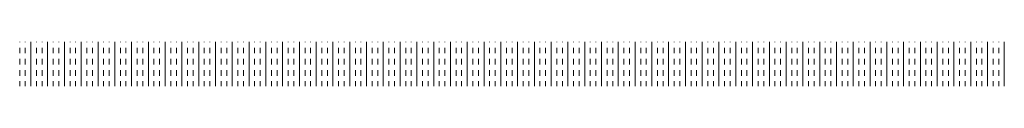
# Model space of a CAD drawing. Header units: millimetres. Extents: x -750 to 72845, y -24282 to 18874.
# Tile 151 of 154: x 70501 to 71061, y 15304 to 15329. Entities that reach past the tile are written whole.
import ezdxf

# ---------------------------------------------------------------- set-up
doc = ezdxf.new("R2010")
doc.units = ezdxf.units.MM
doc.header["$MEASUREMENT"] = 0
doc.layers.add('IRISH HOUSE_HYD AIRPORT_DRAINAGE LAYOUT 1$0$GREY SCALE', color=8, linetype='Continuous')
doc.layers.add('IRISH HOUSE_HYD AIRPORT_DRAINAGE LAYOUT 1$0$GREYSCALE', color=8, linetype='Continuous', lineweight=0)
doc.layers.add('M-MEP-ELPR-EQUIP', color=6, linetype='Continuous', lineweight=20)

# ---------------------------------------------------------------- blocks, each defined once
blk = doc.blocks.new('IRISH HOUSE_HYD AIRPORT_DRAINAGE LAYOUT 1$0$FLOOR PLAN')
at = {"layer": 'IRISH HOUSE_HYD AIRPORT_DRAINAGE LAYOUT 1$0$GREYSCALE', "color": 8, "lineweight": 0}
for p, q in [((20501.25, 15328.58), (20501.25, 15328.67)), ((20504.43, 15328.58), (20504.43, 15328.67)), ((20507.61, 15303.61), (20507.61, 15328.67)), ((20510.8, 15328.58), (20510.8, 15328.67)), ((20513.98, 15328.58), (20513.98, 15328.67)), ((20517.16, 15303.61), (20517.16, 15328.67)), ((20520.35, 15328.58), (20520.35, 15328.67)), ((20523.53, 15328.58), (20523.53, 15328.67)), ((20526.71, 15303.61), (20526.71, 15328.67)), ((20529.89, 15328.58), (20529.89, 15328.67)), ((20533.08, 15328.58), (20533.08, 15328.67)), ((20536.26, 15303.61), (20536.26, 15328.67)), ((20539.44, 15328.58), (20539.44, 15328.67)), ((20542.62, 15328.58), (20542.62, 15328.67)), ((20545.81, 15303.61), (20545.81, 15328.67)), ((20548.99, 15328.58), (20548.99, 15328.67)), ((20552.17, 15328.58), (20552.17, 15328.67)), ((20555.36, 15303.61), (20555.36, 15328.67)), ((20558.54, 15328.58), (20558.54, 15328.67)), ((20561.72, 15328.58), (20561.72, 15328.67)), ((20564.9, 15303.61), (20564.9, 15328.67)), ((20568.09, 15328.58), (20568.09, 15328.67)), ((20571.27, 15328.58), (20571.27, 15328.67)), ((20574.45, 15303.61), (20574.45, 15328.67)), ((20577.63, 15328.58), (20577.63, 15328.67)), ((20580.82, 15328.58), (20580.82, 15328.67)), ((20584, 15303.61), (20584, 15328.67)), ((20587.18, 15328.58), (20587.18, 15328.67)), ((20590.37, 15328.58), (20590.37, 15328.67)), ((20593.55, 15303.61), (20593.55, 15328.67)), ((20596.73, 15328.58), (20596.73, 15328.67)), ((20599.91, 15328.58), (20599.91, 15328.67)), ((20603.1, 15303.61), (20603.1, 15328.67)), ((20606.28, 15328.58), (20606.28, 15328.67)), ((20609.46, 15328.58), (20609.46, 15328.67)), ((20612.64, 15303.61), (20612.64, 15328.67)), ((20615.83, 15328.58), (20615.83, 15328.67)), ((20619.01, 15328.58), (20619.01, 15328.67)), ((20622.19, 15303.61), (20622.19, 15328.67)), ((20625.37, 15328.58), (20625.37, 15328.67)), ((20628.56, 15328.58), (20628.56, 15328.67)), ((20631.74, 15303.61), (20631.74, 15328.67)), ((20634.92, 15328.58), (20634.92, 15328.67)), ((20638.11, 15328.58), (20638.11, 15328.67)), ((20641.29, 15303.61), (20641.29, 15328.67)), ((20644.47, 15328.58), (20644.47, 15328.67)), ((20647.65, 15328.58), (20647.65, 15328.67)), ((20650.84, 15303.61), (20650.84, 15328.67)), ((20654.02, 15328.58), (20654.02, 15328.67)), ((20657.2, 15328.58), (20657.2, 15328.67)), ((20660.38, 15303.61), (20660.38, 15328.67)), ((20663.57, 15328.58), (20663.57, 15328.67)), ((20666.75, 15328.58), (20666.75, 15328.67)), ((20669.93, 15303.61), (20669.93, 15328.67)), ((20673.12, 15328.58), (20673.12, 15328.67)), ((20676.3, 15328.58), (20676.3, 15328.67)), ((20679.48, 15303.61), (20679.48, 15328.67)), ((20682.66, 15328.58), (20682.66, 15328.67)), ((20685.85, 15328.58), (20685.85, 15328.67)), ((20689.03, 15303.61), (20689.03, 15328.67)), ((20692.21, 15328.58), (20692.21, 15328.67)), ((20695.39, 15328.58), (20695.39, 15328.67)), ((20698.58, 15303.61), (20698.58, 15328.67)), ((20701.76, 15328.58), (20701.76, 15328.67)), ((20704.94, 15328.58), (20704.94, 15328.67)), ((20708.12, 15303.61), (20708.12, 15328.67)), ((20711.31, 15328.58), (20711.31, 15328.67)), ((20714.49, 15328.58), (20714.49, 15328.67)), ((20717.67, 15303.61), (20717.67, 15328.67)), ((20720.86, 15328.58), (20720.86, 15328.67)), ((20724.04, 15328.58), (20724.04, 15328.67)), ((20727.22, 15303.61), (20727.22, 15328.67)), ((20730.4, 15328.58), (20730.4, 15328.67)), ((20733.59, 15328.58), (20733.59, 15328.67)), ((20736.77, 15303.61), (20736.77, 15328.67)), ((20739.95, 15328.58), (20739.95, 15328.67)), ((20743.13, 15328.58), (20743.13, 15328.67)), ((20746.32, 15303.61), (20746.32, 15328.67)), ((20749.5, 15328.58), (20749.5, 15328.67)), ((20752.68, 15328.58), (20752.68, 15328.67)), ((20755.87, 15303.61), (20755.87, 15328.67)), ((20759.05, 15328.58), (20759.05, 15328.67)), ((20762.23, 15328.58), (20762.23, 15328.67)), ((20765.41, 15303.61), (20765.41, 15328.67)), ((20768.6, 15328.58), (20768.6, 15328.67)), ((20771.78, 15328.58), (20771.78, 15328.67)), ((20774.96, 15303.61), (20774.96, 15328.67)), ((20778.14, 15328.58), (20778.14, 15328.67)), ((20781.33, 15328.58), (20781.33, 15328.67)), ((20784.51, 15303.61), (20784.51, 15328.67)), ((20787.69, 15328.58), (20787.69, 15328.67)), ((20790.87, 15328.58), (20790.87, 15328.67)), ((20794.06, 15303.61), (20794.06, 15328.67)), ((20797.24, 15328.58), (20797.24, 15328.67)), ((20800.42, 15328.58), (20800.42, 15328.67)), ((20803.61, 15303.61), (20803.61, 15328.67)), ((20806.79, 15328.58), (20806.79, 15328.67)), ((20809.97, 15328.58), (20809.97, 15328.67)), ((20813.15, 15303.61), (20813.15, 15328.67)), ((20816.34, 15328.58), (20816.34, 15328.67)), ((20819.52, 15328.58), (20819.52, 15328.67)), ((20822.7, 15303.61), (20822.7, 15328.67)), ((20825.88, 15328.58), (20825.88, 15328.67)), ((20829.07, 15328.58), (20829.07, 15328.67)), ((20832.25, 15303.61), (20832.25, 15328.67)), ((20835.43, 15328.58), (20835.43, 15328.67)), ((20838.62, 15328.58), (20838.62, 15328.67)), ((20841.8, 15303.61), (20841.8, 15328.67)), ((20844.98, 15328.58), (20844.98, 15328.67)), ((20848.16, 15328.58), (20848.16, 15328.67)), ((20851.35, 15303.61), (20851.35, 15328.67)), ((20854.53, 15328.58), (20854.53, 15328.67)), ((20857.71, 15328.58), (20857.71, 15328.67)), ((20860.89, 15303.61), (20860.89, 15328.67)), ((20864.08, 15328.58), (20864.08, 15328.67)), ((20867.26, 15328.58), (20867.26, 15328.67)), ((20870.44, 15303.61), (20870.44, 15328.67)), ((20873.62, 15328.58), (20873.62, 15328.67)), ((20876.81, 15328.58), (20876.81, 15328.67)), ((20879.99, 15303.61), (20879.99, 15328.67)), ((20883.17, 15328.58), (20883.17, 15328.67)), ((20886.36, 15328.58), (20886.36, 15328.67)), ((20889.54, 15303.61), (20889.54, 15328.67)), ((20892.72, 15328.58), (20892.72, 15328.67)), ((20895.9, 15328.58), (20895.9, 15328.67)), ((20899.09, 15303.61), (20899.09, 15328.67)), ((20902.27, 15328.58), (20902.27, 15328.67)), ((20905.45, 15328.58), (20905.45, 15328.67)), ((20908.63, 15303.61), (20908.63, 15328.67)), ((20911.82, 15328.58), (20911.82, 15328.67)), ((20915, 15328.58), (20915, 15328.67)), ((20918.18, 15303.61), (20918.18, 15328.67)), ((20921.37, 15328.58), (20921.37, 15328.67)), ((20924.55, 15328.58), (20924.55, 15328.67)), ((20927.73, 15303.61), (20927.73, 15328.67)), ((20930.91, 15328.58), (20930.91, 15328.67)), ((20934.1, 15328.58), (20934.1, 15328.67)), ((20937.28, 15303.61), (20937.28, 15328.67)), ((20940.46, 15328.58), (20940.46, 15328.67)), ((20943.64, 15328.58), (20943.64, 15328.67)), ((20946.83, 15303.61), (20946.83, 15328.67)), ((20950.01, 15328.58), (20950.01, 15328.67)), ((20953.19, 15328.58), (20953.19, 15328.67)), ((20956.37, 15303.61), (20956.37, 15328.67)), ((20959.56, 15328.58), (20959.56, 15328.67)), ((20962.74, 15328.58), (20962.74, 15328.67)), ((20965.92, 15303.61), (20965.92, 15328.67)), ((20969.11, 15328.58), (20969.11, 15328.67)), ((20972.29, 15328.58), (20972.29, 15328.67)), ((20975.47, 15303.61), (20975.47, 15328.67)), ((20978.65, 15328.58), (20978.65, 15328.67)), ((20981.84, 15328.58), (20981.84, 15328.67)), ((20985.02, 15303.61), (20985.02, 15328.67)), ((20988.2, 15328.58), (20988.2, 15328.67)), ((20991.38, 15328.58), (20991.38, 15328.67)), ((20994.57, 15303.61), (20994.57, 15328.67)), ((20997.75, 15328.58), (20997.75, 15328.67)), ((21000.93, 15328.58), (21000.93, 15328.67)), ((21004.12, 15303.61), (21004.12, 15328.67)), ((21007.3, 15328.58), (21007.3, 15328.67)), ((21010.48, 15328.58), (21010.48, 15328.67)), ((21013.66, 15303.61), (21013.66, 15328.67)), ((21016.85, 15328.58), (21016.85, 15328.67)), ((21020.03, 15328.58), (21020.03, 15328.67)), ((21023.21, 15303.61), (21023.21, 15328.67)), ((21026.39, 15328.58), (21026.39, 15328.67)), ((21029.58, 15328.58), (21029.58, 15328.67)), ((21032.76, 15303.61), (21032.76, 15328.67)), ((21035.94, 15328.58), (21035.94, 15328.67)), ((21039.12, 15328.58), (21039.12, 15328.67)), ((21042.31, 15303.61), (21042.31, 15328.67)), ((21045.49, 15328.58), (21045.49, 15328.67)), ((21048.67, 15328.58), (21048.67, 15328.67)), ((21051.86, 15303.61), (21051.86, 15328.67)), ((21055.04, 15328.58), (21055.04, 15328.67)), ((21058.22, 15328.58), (21058.22, 15328.67)), ((21061.4, 15303.61), (21061.4, 15328.67)), ((20501.25, 15322.22), (20501.25, 15325.4)), ((20504.43, 15322.22), (20504.43, 15325.4)), ((20510.8, 15322.22), (20510.8, 15325.4)), ((20513.98, 15322.22), (20513.98, 15325.4)), ((20520.35, 15322.22), (20520.35, 15325.4)), ((20523.53, 15322.22), (20523.53, 15325.4)), ((20529.89, 15322.22), (20529.89, 15325.4)), ((20533.08, 15322.22), (20533.08, 15325.4)), ((20539.44, 15322.22), (20539.44, 15325.4)), ((20542.62, 15322.22), (20542.62, 15325.4)), ((20548.99, 15322.22), (20548.99, 15325.4)), ((20552.17, 15322.22), (20552.17, 15325.4)), ((20558.54, 15322.22), (20558.54, 15325.4)), ((20561.72, 15322.22), (20561.72, 15325.4)), ((20568.09, 15322.22), (20568.09, 15325.4)), ((20571.27, 15322.22), (20571.27, 15325.4)), ((20577.63, 15322.22), (20577.63, 15325.4)), ((20580.82, 15322.22), (20580.82, 15325.4)), ((20587.18, 15322.22), (20587.18, 15325.4)), ((20590.37, 15322.22), (20590.37, 15325.4)), ((20596.73, 15322.22), (20596.73, 15325.4)), ((20599.91, 15322.22), (20599.91, 15325.4)), ((20606.28, 15322.22), (20606.28, 15325.4)), ((20609.46, 15322.22), (20609.46, 15325.4)), ((20615.83, 15322.22), (20615.83, 15325.4)), ((20619.01, 15322.22), (20619.01, 15325.4)), ((20625.37, 15322.22), (20625.37, 15325.4)), ((20628.56, 15322.22), (20628.56, 15325.4)), ((20634.92, 15322.22), (20634.92, 15325.4)), ((20638.11, 15322.22), (20638.11, 15325.4)), ((20644.47, 15322.22), (20644.47, 15325.4)), ((20647.65, 15322.22), (20647.65, 15325.4)), ((20654.02, 15322.22), (20654.02, 15325.4)), ((20657.2, 15322.22), (20657.2, 15325.4)), ((20663.57, 15322.22), (20663.57, 15325.4)), ((20666.75, 15322.22), (20666.75, 15325.4)), ((20673.12, 15322.22), (20673.12, 15325.4)), ((20676.3, 15322.22), (20676.3, 15325.4)), ((20682.66, 15322.22), (20682.66, 15325.4)), ((20685.85, 15322.22), (20685.85, 15325.4)), ((20692.21, 15322.22), (20692.21, 15325.4)), ((20695.39, 15322.22), (20695.39, 15325.4)), ((20701.76, 15322.22), (20701.76, 15325.4)), ((20704.94, 15322.22), (20704.94, 15325.4)), ((20711.31, 15322.22), (20711.31, 15325.4)), ((20714.49, 15322.22), (20714.49, 15325.4)), ((20720.86, 15322.22), (20720.86, 15325.4)), ((20724.04, 15322.22), (20724.04, 15325.4)), ((20730.4, 15322.22), (20730.4, 15325.4)), ((20733.59, 15322.22), (20733.59, 15325.4)), ((20739.95, 15322.22), (20739.95, 15325.4)), ((20743.13, 15322.22), (20743.13, 15325.4)), ((20749.5, 15322.22), (20749.5, 15325.4)), ((20752.68, 15322.22), (20752.68, 15325.4)), ((20759.05, 15322.22), (20759.05, 15325.4)), ((20762.23, 15322.22), (20762.23, 15325.4)), ((20768.6, 15322.22), (20768.6, 15325.4)), ((20771.78, 15322.22), (20771.78, 15325.4)), ((20778.14, 15322.22), (20778.14, 15325.4)), ((20781.33, 15322.22), (20781.33, 15325.4)), ((20787.69, 15322.22), (20787.69, 15325.4)), ((20790.87, 15322.22), (20790.87, 15325.4)), ((20797.24, 15322.22), (20797.24, 15325.4)), ((20800.42, 15322.22), (20800.42, 15325.4)), ((20806.79, 15322.22), (20806.79, 15325.4)), ((20809.97, 15322.22), (20809.97, 15325.4)), ((20816.34, 15322.22), (20816.34, 15325.4)), ((20819.52, 15322.22), (20819.52, 15325.4)), ((20825.88, 15322.22), (20825.88, 15325.4)), ((20829.07, 15322.22), (20829.07, 15325.4)), ((20835.43, 15322.22), (20835.43, 15325.4)), ((20838.62, 15322.22), (20838.62, 15325.4)), ((20844.98, 15322.22), (20844.98, 15325.4)), ((20848.16, 15322.22), (20848.16, 15325.4)), ((20854.53, 15322.22), (20854.53, 15325.4)), ((20857.71, 15322.22), (20857.71, 15325.4)), ((20864.08, 15322.22), (20864.08, 15325.4)), ((20867.26, 15322.22), (20867.26, 15325.4)), ((20873.62, 15322.22), (20873.62, 15325.4)), ((20876.81, 15322.22), (20876.81, 15325.4)), ((20883.17, 15322.22), (20883.17, 15325.4)), ((20886.36, 15322.22), (20886.36, 15325.4)), ((20892.72, 15322.22), (20892.72, 15325.4)), ((20895.9, 15322.22), (20895.9, 15325.4)), ((20902.27, 15322.22), (20902.27, 15325.4)), ((20905.45, 15322.22), (20905.45, 15325.4)), ((20911.82, 15322.22), (20911.82, 15325.4)), ((20915, 15322.22), (20915, 15325.4)), ((20921.37, 15322.22), (20921.37, 15325.4)), ((20924.55, 15322.22), (20924.55, 15325.4)), ((20930.91, 15322.22), (20930.91, 15325.4)), ((20934.1, 15322.22), (20934.1, 15325.4)), ((20940.46, 15322.22), (20940.46, 15325.4)), ((20943.64, 15322.22), (20943.64, 15325.4)), ((20950.01, 15322.22), (20950.01, 15325.4)), ((20953.19, 15322.22), (20953.19, 15325.4)), ((20959.56, 15322.22), (20959.56, 15325.4)), ((20962.74, 15322.22), (20962.74, 15325.4)), ((20969.11, 15322.22), (20969.11, 15325.4)), ((20972.29, 15322.22), (20972.29, 15325.4)), ((20978.65, 15322.22), (20978.65, 15325.4)), ((20981.84, 15322.22), (20981.84, 15325.4)), ((20988.2, 15322.22), (20988.2, 15325.4)), ((20991.38, 15322.22), (20991.38, 15325.4)), ((20997.75, 15322.22), (20997.75, 15325.4)), ((21000.93, 15322.22), (21000.93, 15325.4)), ((21007.3, 15322.22), (21007.3, 15325.4)), ((21010.48, 15322.22), (21010.48, 15325.4)), ((21016.85, 15322.22), (21016.85, 15325.4)), ((21020.03, 15322.22), (21020.03, 15325.4)), ((21026.39, 15322.22), (21026.39, 15325.4)), ((21029.58, 15322.22), (21029.58, 15325.4)), ((21035.94, 15322.22), (21035.94, 15325.4)), ((21039.12, 15322.22), (21039.12, 15325.4)), ((21045.49, 15322.22), (21045.49, 15325.4)), ((21048.67, 15322.22), (21048.67, 15325.4)), ((21055.04, 15322.22), (21055.04, 15325.4)), ((21058.22, 15322.22), (21058.22, 15325.4)), ((20501.25, 15315.85), (20501.25, 15319.04)), ((20504.43, 15315.85), (20504.43, 15319.04)), ((20510.8, 15315.85), (20510.8, 15319.04)), ((20513.98, 15315.85), (20513.98, 15319.04)), ((20520.35, 15315.85), (20520.35, 15319.04)), ((20523.53, 15315.85), (20523.53, 15319.04)), ((20529.89, 15315.85), (20529.89, 15319.04)), ((20533.08, 15315.85), (20533.08, 15319.04)), ((20539.44, 15315.85), (20539.44, 15319.04)), ((20542.62, 15315.85), (20542.62, 15319.04)), ((20548.99, 15315.85), (20548.99, 15319.04)), ((20552.17, 15315.85), (20552.17, 15319.04)), ((20558.54, 15315.85), (20558.54, 15319.04)), ((20561.72, 15315.85), (20561.72, 15319.04)), ((20568.09, 15315.85), (20568.09, 15319.04)), ((20571.27, 15315.85), (20571.27, 15319.04)), ((20577.63, 15315.85), (20577.63, 15319.04)), ((20580.82, 15315.85), (20580.82, 15319.04)), ((20587.18, 15315.85), (20587.18, 15319.04)), ((20590.37, 15315.85), (20590.37, 15319.04)), ((20596.73, 15315.85), (20596.73, 15319.04)), ((20599.91, 15315.85), (20599.91, 15319.04)), ((20606.28, 15315.85), (20606.28, 15319.04)), ((20609.46, 15315.85), (20609.46, 15319.04)), ((20615.83, 15315.85), (20615.83, 15319.04)), ((20619.01, 15315.85), (20619.01, 15319.04)), ((20625.37, 15315.85), (20625.37, 15319.04)), ((20628.56, 15315.85), (20628.56, 15319.04)), ((20634.92, 15315.85), (20634.92, 15319.04)), ((20638.11, 15315.85), (20638.11, 15319.04)), ((20644.47, 15315.85), (20644.47, 15319.04)), ((20647.65, 15315.85), (20647.65, 15319.04)), ((20654.02, 15315.85), (20654.02, 15319.04)), ((20657.2, 15315.85), (20657.2, 15319.04)), ((20663.57, 15315.85), (20663.57, 15319.04)), ((20666.75, 15315.85), (20666.75, 15319.04)), ((20673.12, 15315.85), (20673.12, 15319.04)), ((20676.3, 15315.85), (20676.3, 15319.04)), ((20682.66, 15315.85), (20682.66, 15319.04)), ((20685.85, 15315.85), (20685.85, 15319.04)), ((20692.21, 15315.85), (20692.21, 15319.04)), ((20695.39, 15315.85), (20695.39, 15319.04)), ((20701.76, 15315.85), (20701.76, 15319.04)), ((20704.94, 15315.85), (20704.94, 15319.04)), ((20711.31, 15315.85), (20711.31, 15319.04)), ((20714.49, 15315.85), (20714.49, 15319.04)), ((20720.86, 15315.85), (20720.86, 15319.04)), ((20724.04, 15315.85), (20724.04, 15319.04)), ((20730.4, 15315.85), (20730.4, 15319.04)), ((20733.59, 15315.85), (20733.59, 15319.04)), ((20739.95, 15315.85), (20739.95, 15319.04)), ((20743.13, 15315.85), (20743.13, 15319.04)), ((20749.5, 15315.85), (20749.5, 15319.04)), ((20752.68, 15315.85), (20752.68, 15319.04)), ((20759.05, 15315.85), (20759.05, 15319.04)), ((20762.23, 15315.85), (20762.23, 15319.04)), ((20768.6, 15315.85), (20768.6, 15319.04)), ((20771.78, 15315.85), (20771.78, 15319.04)), ((20778.14, 15315.85), (20778.14, 15319.04)), ((20781.33, 15315.85), (20781.33, 15319.04)), ((20787.69, 15315.85), (20787.69, 15319.04)), ((20790.87, 15315.85), (20790.87, 15319.04)), ((20797.24, 15315.85), (20797.24, 15319.04)), ((20800.42, 15315.85), (20800.42, 15319.04)), ((20806.79, 15315.85), (20806.79, 15319.04)), ((20809.97, 15315.85), (20809.97, 15319.04)), ((20816.34, 15315.85), (20816.34, 15319.04)), ((20819.52, 15315.85), (20819.52, 15319.04)), ((20825.88, 15315.85), (20825.88, 15319.04)), ((20829.07, 15315.85), (20829.07, 15319.04)), ((20835.43, 15315.85), (20835.43, 15319.04)), ((20838.62, 15315.85), (20838.62, 15319.04)), ((20844.98, 15315.85), (20844.98, 15319.04)), ((20848.16, 15315.85), (20848.16, 15319.04)), ((20854.53, 15315.85), (20854.53, 15319.04)), ((20857.71, 15315.85), (20857.71, 15319.04)), ((20864.08, 15315.85), (20864.08, 15319.04)), ((20867.26, 15315.85), (20867.26, 15319.04)), ((20873.62, 15315.85), (20873.62, 15319.04)), ((20876.81, 15315.85), (20876.81, 15319.04)), ((20883.17, 15315.85), (20883.17, 15319.04)), ((20886.36, 15315.85), (20886.36, 15319.04)), ((20892.72, 15315.85), (20892.72, 15319.04)), ((20895.9, 15315.85), (20895.9, 15319.04)), ((20902.27, 15315.85), (20902.27, 15319.04)), ((20905.45, 15315.85), (20905.45, 15319.04)), ((20911.82, 15315.85), (20911.82, 15319.04)), ((20915, 15315.85), (20915, 15319.04)), ((20921.37, 15315.85), (20921.37, 15319.04)), ((20924.55, 15315.85), (20924.55, 15319.04)), ((20930.91, 15315.85), (20930.91, 15319.04)), ((20934.1, 15315.85), (20934.1, 15319.04)), ((20940.46, 15315.85), (20940.46, 15319.04)), ((20943.64, 15315.85), (20943.64, 15319.04)), ((20950.01, 15315.85), (20950.01, 15319.04)), ((20953.19, 15315.85), (20953.19, 15319.04)), ((20959.56, 15315.85), (20959.56, 15319.04)), ((20962.74, 15315.85), (20962.74, 15319.04)), ((20969.11, 15315.85), (20969.11, 15319.04)), ((20972.29, 15315.85), (20972.29, 15319.04)), ((20978.65, 15315.85), (20978.65, 15319.04)), ((20981.84, 15315.85), (20981.84, 15319.04)), ((20988.2, 15315.85), (20988.2, 15319.04)), ((20991.38, 15315.85), (20991.38, 15319.04)), ((20997.75, 15315.85), (20997.75, 15319.04)), ((21000.93, 15315.85), (21000.93, 15319.04)), ((21007.3, 15315.85), (21007.3, 15319.04)), ((21010.48, 15315.85), (21010.48, 15319.04)), ((21016.85, 15315.85), (21016.85, 15319.04)), ((21020.03, 15315.85), (21020.03, 15319.04)), ((21026.39, 15315.85), (21026.39, 15319.04)), ((21029.58, 15315.85), (21029.58, 15319.04)), ((21035.94, 15315.85), (21035.94, 15319.04)), ((21039.12, 15315.85), (21039.12, 15319.04)), ((21045.49, 15315.85), (21045.49, 15319.04)), ((21048.67, 15315.85), (21048.67, 15319.04)), ((21055.04, 15315.85), (21055.04, 15319.04)), ((21058.22, 15315.85), (21058.22, 15319.04)), ((20501.25, 15309.49), (20501.25, 15312.67)), ((20504.43, 15309.49), (20504.43, 15312.67)), ((20510.8, 15309.49), (20510.8, 15312.67)), ((20513.98, 15309.49), (20513.98, 15312.67)), ((20520.35, 15309.49), (20520.35, 15312.67)), ((20523.53, 15309.49), (20523.53, 15312.67)), ((20529.89, 15309.49), (20529.89, 15312.67)), ((20533.08, 15309.49), (20533.08, 15312.67)), ((20539.44, 15309.49), (20539.44, 15312.67)), ((20542.62, 15309.49), (20542.62, 15312.67)), ((20548.99, 15309.49), (20548.99, 15312.67)), ((20552.17, 15309.49), (20552.17, 15312.67)), ((20558.54, 15309.49), (20558.54, 15312.67)), ((20561.72, 15309.49), (20561.72, 15312.67)), ((20568.09, 15309.49), (20568.09, 15312.67)), ((20571.27, 15309.49), (20571.27, 15312.67)), ((20577.63, 15309.49), (20577.63, 15312.67)), ((20580.82, 15309.49), (20580.82, 15312.67)), ((20587.18, 15309.49), (20587.18, 15312.67)), ((20590.37, 15309.49), (20590.37, 15312.67)), ((20596.73, 15309.49), (20596.73, 15312.67)), ((20599.91, 15309.49), (20599.91, 15312.67)), ((20606.28, 15309.49), (20606.28, 15312.67)), ((20609.46, 15309.49), (20609.46, 15312.67)), ((20615.83, 15309.49), (20615.83, 15312.67)), ((20619.01, 15309.49), (20619.01, 15312.67)), ((20625.37, 15309.49), (20625.37, 15312.67)), ((20628.56, 15309.49), (20628.56, 15312.67)), ((20634.92, 15309.49), (20634.92, 15312.67)), ((20638.11, 15309.49), (20638.11, 15312.67)), ((20644.47, 15309.49), (20644.47, 15312.67)), ((20647.65, 15309.49), (20647.65, 15312.67)), ((20654.02, 15309.49), (20654.02, 15312.67)), ((20657.2, 15309.49), (20657.2, 15312.67)), ((20663.57, 15309.49), (20663.57, 15312.67)), ((20666.75, 15309.49), (20666.75, 15312.67)), ((20673.12, 15309.49), (20673.12, 15312.67)), ((20676.3, 15309.49), (20676.3, 15312.67)), ((20682.66, 15309.49), (20682.66, 15312.67)), ((20685.85, 15309.49), (20685.85, 15312.67)), ((20692.21, 15309.49), (20692.21, 15312.67)), ((20695.39, 15309.49), (20695.39, 15312.67)), ((20701.76, 15309.49), (20701.76, 15312.67)), ((20704.94, 15309.49), (20704.94, 15312.67)), ((20711.31, 15309.49), (20711.31, 15312.67)), ((20714.49, 15309.49), (20714.49, 15312.67)), ((20720.86, 15309.49), (20720.86, 15312.67)), ((20724.04, 15309.49), (20724.04, 15312.67)), ((20730.4, 15309.49), (20730.4, 15312.67)), ((20733.59, 15309.49), (20733.59, 15312.67)), ((20739.95, 15309.49), (20739.95, 15312.67)), ((20743.13, 15309.49), (20743.13, 15312.67)), ((20749.5, 15309.49), (20749.5, 15312.67)), ((20752.68, 15309.49), (20752.68, 15312.67)), ((20759.05, 15309.49), (20759.05, 15312.67)), ((20762.23, 15309.49), (20762.23, 15312.67)), ((20768.6, 15309.49), (20768.6, 15312.67)), ((20771.78, 15309.49), (20771.78, 15312.67)), ((20778.14, 15309.49), (20778.14, 15312.67)), ((20781.33, 15309.49), (20781.33, 15312.67)), ((20787.69, 15309.49), (20787.69, 15312.67)), ((20790.87, 15309.49), (20790.87, 15312.67)), ((20797.24, 15309.49), (20797.24, 15312.67)), ((20800.42, 15309.49), (20800.42, 15312.67)), ((20806.79, 15309.49), (20806.79, 15312.67)), ((20809.97, 15309.49), (20809.97, 15312.67)), ((20816.34, 15309.49), (20816.34, 15312.67)), ((20819.52, 15309.49), (20819.52, 15312.67)), ((20825.88, 15309.49), (20825.88, 15312.67)), ((20829.07, 15309.49), (20829.07, 15312.67)), ((20835.43, 15309.49), (20835.43, 15312.67)), ((20838.62, 15309.49), (20838.62, 15312.67)), ((20844.98, 15309.49), (20844.98, 15312.67)), ((20848.16, 15309.49), (20848.16, 15312.67)), ((20854.53, 15309.49), (20854.53, 15312.67)), ((20857.71, 15309.49), (20857.71, 15312.67)), ((20864.08, 15309.49), (20864.08, 15312.67)), ((20867.26, 15309.49), (20867.26, 15312.67)), ((20873.62, 15309.49), (20873.62, 15312.67)), ((20876.81, 15309.49), (20876.81, 15312.67)), ((20883.17, 15309.49), (20883.17, 15312.67)), ((20886.36, 15309.49), (20886.36, 15312.67)), ((20892.72, 15309.49), (20892.72, 15312.67)), ((20895.9, 15309.49), (20895.9, 15312.67)), ((20902.27, 15309.49), (20902.27, 15312.67)), ((20905.45, 15309.49), (20905.45, 15312.67)), ((20911.82, 15309.49), (20911.82, 15312.67)), ((20915, 15309.49), (20915, 15312.67)), ((20921.37, 15309.49), (20921.37, 15312.67)), ((20924.55, 15309.49), (20924.55, 15312.67)), ((20930.91, 15309.49), (20930.91, 15312.67)), ((20934.1, 15309.49), (20934.1, 15312.67)), ((20940.46, 15309.49), (20940.46, 15312.67)), ((20943.64, 15309.49), (20943.64, 15312.67)), ((20950.01, 15309.49), (20950.01, 15312.67)), ((20953.19, 15309.49), (20953.19, 15312.67)), ((20959.56, 15309.49), (20959.56, 15312.67)), ((20962.74, 15309.49), (20962.74, 15312.67)), ((20969.11, 15309.49), (20969.11, 15312.67)), ((20972.29, 15309.49), (20972.29, 15312.67)), ((20978.65, 15309.49), (20978.65, 15312.67)), ((20981.84, 15309.49), (20981.84, 15312.67)), ((20988.2, 15309.49), (20988.2, 15312.67)), ((20991.38, 15309.49), (20991.38, 15312.67)), ((20997.75, 15309.49), (20997.75, 15312.67)), ((21000.93, 15309.49), (21000.93, 15312.67)), ((21007.3, 15309.49), (21007.3, 15312.67)), ((21010.48, 15309.49), (21010.48, 15312.67)), ((21016.85, 15309.49), (21016.85, 15312.67)), ((21020.03, 15309.49), (21020.03, 15312.67)), ((21026.39, 15309.49), (21026.39, 15312.67)), ((21029.58, 15309.49), (21029.58, 15312.67)), ((21035.94, 15309.49), (21035.94, 15312.67)), ((21039.12, 15309.49), (21039.12, 15312.67)), ((21045.49, 15309.49), (21045.49, 15312.67)), ((21048.67, 15309.49), (21048.67, 15312.67)), ((21055.04, 15309.49), (21055.04, 15312.67)), ((21058.22, 15309.49), (21058.22, 15312.67)), ((20501.25, 15303.61), (20501.25, 15306.31)), ((20504.43, 15303.61), (20504.43, 15306.31)), ((20510.8, 15303.61), (20510.8, 15306.31)), ((20513.98, 15303.61), (20513.98, 15306.31)), ((20520.35, 15303.61), (20520.35, 15306.31)), ((20523.53, 15303.61), (20523.53, 15306.31)), ((20529.89, 15303.61), (20529.89, 15306.31)), ((20533.08, 15303.61), (20533.08, 15306.31)), ((20539.44, 15303.61), (20539.44, 15306.31)), ((20542.62, 15303.61), (20542.62, 15306.31)), ((20548.99, 15303.61), (20548.99, 15306.31)), ((20552.17, 15303.61), (20552.17, 15306.31)), ((20558.54, 15303.61), (20558.54, 15306.31)), ((20561.72, 15303.61), (20561.72, 15306.31)), ((20568.09, 15303.61), (20568.09, 15306.31)), ((20571.27, 15303.61), (20571.27, 15306.31)), ((20577.63, 15303.61), (20577.63, 15306.31)), ((20580.82, 15303.61), (20580.82, 15306.31)), ((20587.18, 15303.61), (20587.18, 15306.31)), ((20590.37, 15303.61), (20590.37, 15306.31)), ((20596.73, 15303.61), (20596.73, 15306.31)), ((20599.91, 15303.61), (20599.91, 15306.31)), ((20606.28, 15303.61), (20606.28, 15306.31)), ((20609.46, 15303.61), (20609.46, 15306.31)), ((20615.83, 15303.61), (20615.83, 15306.31)), ((20619.01, 15303.61), (20619.01, 15306.31)), ((20625.37, 15303.61), (20625.37, 15306.31)), ((20628.56, 15303.61), (20628.56, 15306.31)), ((20634.92, 15303.61), (20634.92, 15306.31)), ((20638.11, 15303.61), (20638.11, 15306.31)), ((20644.47, 15303.61), (20644.47, 15306.31)), ((20647.65, 15303.61), (20647.65, 15306.31)), ((20654.02, 15303.61), (20654.02, 15306.31)), ((20657.2, 15303.61), (20657.2, 15306.31)), ((20663.57, 15303.61), (20663.57, 15306.31)), ((20666.75, 15303.61), (20666.75, 15306.31)), ((20673.12, 15303.61), (20673.12, 15306.31)), ((20676.3, 15303.61), (20676.3, 15306.31)), ((20682.66, 15303.61), (20682.66, 15306.31)), ((20685.85, 15303.61), (20685.85, 15306.31)), ((20692.21, 15303.61), (20692.21, 15306.31)), ((20695.39, 15303.61), (20695.39, 15306.31)), ((20701.76, 15303.61), (20701.76, 15306.31)), ((20704.94, 15303.61), (20704.94, 15306.31)), ((20711.31, 15303.61), (20711.31, 15306.31)), ((20714.49, 15303.61), (20714.49, 15306.31)), ((20720.86, 15303.61), (20720.86, 15306.31)), ((20724.04, 15303.61), (20724.04, 15306.31)), ((20730.4, 15303.61), (20730.4, 15306.31)), ((20733.59, 15303.61), (20733.59, 15306.31)), ((20739.95, 15303.61), (20739.95, 15306.31)), ((20743.13, 15303.61), (20743.13, 15306.31)), ((20749.5, 15303.61), (20749.5, 15306.31)), ((20752.68, 15303.61), (20752.68, 15306.31)), ((20759.05, 15303.61), (20759.05, 15306.31)), ((20762.23, 15303.61), (20762.23, 15306.31)), ((20768.6, 15303.61), (20768.6, 15306.31)), ((20771.78, 15303.61), (20771.78, 15306.31)), ((20778.14, 15303.61), (20778.14, 15306.31)), ((20781.33, 15303.61), (20781.33, 15306.31)), ((20787.69, 15303.61), (20787.69, 15306.31)), ((20790.87, 15303.61), (20790.87, 15306.31)), ((20797.24, 15303.61), (20797.24, 15306.31)), ((20800.42, 15303.61), (20800.42, 15306.31)), ((20806.79, 15303.61), (20806.79, 15306.31)), ((20809.97, 15303.61), (20809.97, 15306.31)), ((20816.34, 15303.61), (20816.34, 15306.31)), ((20819.52, 15303.61), (20819.52, 15306.31)), ((20825.88, 15303.61), (20825.88, 15306.31)), ((20829.07, 15303.61), (20829.07, 15306.31)), ((20835.43, 15303.61), (20835.43, 15306.31)), ((20838.62, 15303.61), (20838.62, 15306.31)), ((20844.98, 15303.61), (20844.98, 15306.31)), ((20848.16, 15303.61), (20848.16, 15306.31)), ((20854.53, 15303.61), (20854.53, 15306.31)), ((20857.71, 15303.61), (20857.71, 15306.31)), ((20864.08, 15303.61), (20864.08, 15306.31)), ((20867.26, 15303.61), (20867.26, 15306.31)), ((20873.62, 15303.61), (20873.62, 15306.31)), ((20876.81, 15303.61), (20876.81, 15306.31)), ((20883.17, 15303.61), (20883.17, 15306.31)), ((20886.36, 15303.61), (20886.36, 15306.31)), ((20892.72, 15303.61), (20892.72, 15306.31)), ((20895.9, 15303.61), (20895.9, 15306.31)), ((20902.27, 15303.61), (20902.27, 15306.31)), ((20905.45, 15303.61), (20905.45, 15306.31)), ((20911.82, 15303.61), (20911.82, 15306.31)), ((20915, 15303.61), (20915, 15306.31)), ((20921.37, 15303.61), (20921.37, 15306.31)), ((20924.55, 15303.61), (20924.55, 15306.31)), ((20930.91, 15303.61), (20930.91, 15306.31)), ((20934.1, 15303.61), (20934.1, 15306.31)), ((20940.46, 15303.61), (20940.46, 15306.31)), ((20943.64, 15303.61), (20943.64, 15306.31)), ((20950.01, 15303.61), (20950.01, 15306.31)), ((20953.19, 15303.61), (20953.19, 15306.31)), ((20959.56, 15303.61), (20959.56, 15306.31)), ((20962.74, 15303.61), (20962.74, 15306.31)), ((20969.11, 15303.61), (20969.11, 15306.31)), ((20972.29, 15303.61), (20972.29, 15306.31)), ((20978.65, 15303.61), (20978.65, 15306.31)), ((20981.84, 15303.61), (20981.84, 15306.31)), ((20988.2, 15303.61), (20988.2, 15306.31)), ((20991.38, 15303.61), (20991.38, 15306.31)), ((20997.75, 15303.61), (20997.75, 15306.31)), ((21000.93, 15303.61), (21000.93, 15306.31)), ((21007.3, 15303.61), (21007.3, 15306.31)), ((21010.48, 15303.61), (21010.48, 15306.31)), ((21016.85, 15303.61), (21016.85, 15306.31)), ((21020.03, 15303.61), (21020.03, 15306.31)), ((21026.39, 15303.61), (21026.39, 15306.31)), ((21029.58, 15303.61), (21029.58, 15306.31)), ((21035.94, 15303.61), (21035.94, 15306.31)), ((21039.12, 15303.61), (21039.12, 15306.31)), ((21045.49, 15303.61), (21045.49, 15306.31)), ((21048.67, 15303.61), (21048.67, 15306.31)), ((21055.04, 15303.61), (21055.04, 15306.31)), ((21058.22, 15303.61), (21058.22, 15306.31))]:
    blk.add_line(p, q, dxfattribs=at)
blk = doc.blocks.new('IRISH HOUSE_HYD AIRPORT_DRAINAGE LAYOUT 1')
at = {"layer": 'IRISH HOUSE_HYD AIRPORT_DRAINAGE LAYOUT 1$0$GREY SCALE'}
blk.add_blockref('IRISH HOUSE_HYD AIRPORT_DRAINAGE LAYOUT 1$0$FLOOR PLAN', (0, 0), dxfattribs=at)

msp = doc.modelspace()

# ---------------------------------------------------------------- block references
at = {"layer": 'M-MEP-ELPR-EQUIP'}
msp.add_blockref('IRISH HOUSE_HYD AIRPORT_DRAINAGE LAYOUT 1', (50000, 0), dxfattribs=at)

doc.saveas('drawing.dxf')
